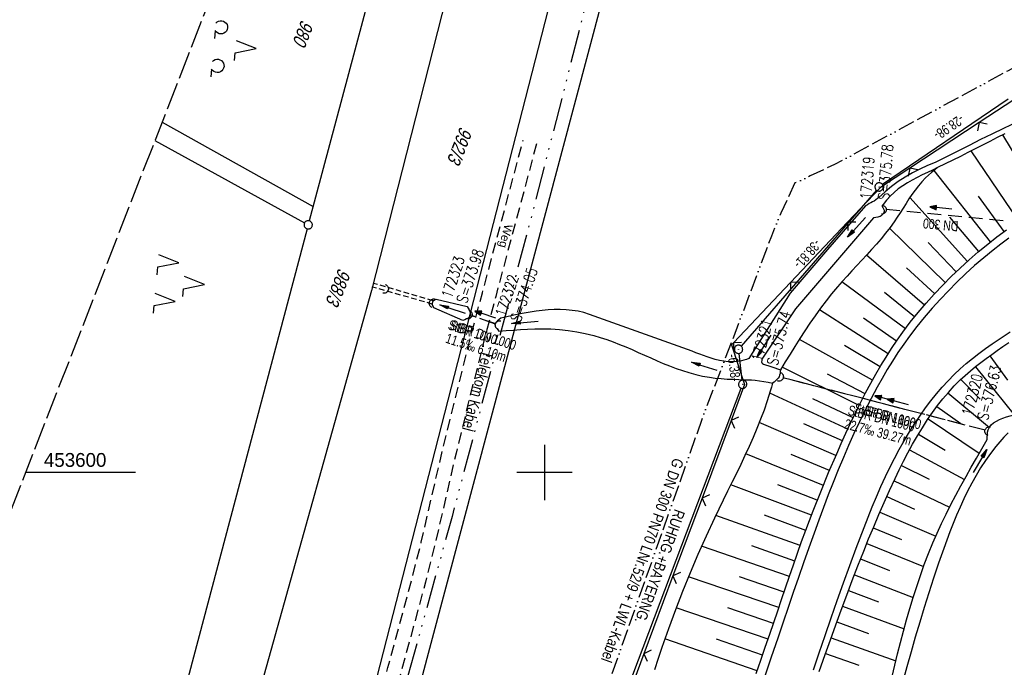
# Model space of a CAD drawing. Extents: x 508935 to 509681, y 453001 to 454023.
# Tile 17 of 36: x 509105 to 509283, y 453565 to 453682. Entities that reach past the tile are written whole.
import ezdxf
from ezdxf.enums import TextEntityAlignment as Align

# ---------------------------------------------------------------- set-up
doc = ezdxf.new("R2010")
doc.units = 0
doc.header["$LTSCALE"] = 10
doc.header["$MEASUREMENT"] = 0
for name, pattern in [('ACAD_ISO13W100', [36, 12, -3, 12, -3, 0, -3, 0, -3]), ('ACAD_ISO14W100', [25.5, 12, -3, 0.5, -3, 0.5, -3, 0.5, -3]), ('AUSGEZOGEN', [0]), ('LT00', [0]), ('LT11', [0.3, 0.2, -0.1]), ('LT12', [0.4, 0.3, -0.1]), ('LT14', [0.6, 0.5, -0.1]), ('LT17', [0.15, 0.1, -0.05]), ('STRICHLINIE2', [0.375, 0.25, -0.125])]:
    doc.linetypes.add(name, pattern=pattern)
doc.layers.get('0').update_dxf_attribs({"linetype": 'LT00'})
for name, color, linetype in [('--EK_FBR', 1, 'LT00'), ('--EK_Halt-Pfeil', 4, 'LT00'), ('--EK_Haltung', 7, 'STRICHLINIE2'), ('--EK_Haltung-Text', 140, 'LT00'), ('--EK_Schacht-Text', 5, 'LT00'), ('--EL_DFK_AB_L', 21, 'LT00'), ('--EL_DFK_AB_P', 7, 'LT00'), ('--EL_Halt-Pfeil', 4, 'LT00'), ('--EL_Haltung', 182, 'STRICHLINIE2'), ('--EL_Haltung-Text', 182, 'LT00'), ('ABSTAND', 8, 'LT00'), ('DFK_AB_L', 21, 'LT00'), ('DFK_AB_P', 7, 'LT00'), ('DFK_FLUR_NR', 250, 'LT00'), ('DFK_GZPKT', 250, 'LT00'), ('DFK_KATASTER', 250, 'LT00'), ('DFK_NUTZUNG', 250, 'LT00'), ('DFK_TOPO-ANL', 252, 'LT00'), ('DL', 182, 'LT12'), ('DL_PFEIL', 201, 'LT00'), ('DL_TEXT', 182, 'LT00'), ('FELDWEG_TEXT', 250, 'Continuous'), ('GASLTG', 250, 'ACAD_ISO13W100'), ('GASLTG_TEXT', 250, 'Continuous'), ('PFEIL', 140, 'AUSGEZOGEN'), ('TELEKOM', 210, 'ACAD_ISO14W100'), ('TELEKOM_TEXT', 210, 'Continuous'), ('V118_AFBR_BAB', 250, 'LT00'), ('V118_BOESCH', 250, 'LT00'), ('V118_BOSCHUNG', 250, 'LT00'), ('V118_BR_WID', 30, 'LT17'), ('V118_FELDWEG', 250, 'LT11'), ('V118_GRABEN', 250, 'LT00'), ('V118_RASTER', 250, 'LT00'), ('V118_UK_DURCH', 182, 'LT00'), ('V118_ZAUN', 40, 'LT00')]:
    doc.layers.add(name, color=color, linetype=linetype)
doc.layers.add('-BLATT_118-RAND', color=7, linetype='LT14', plot=False)
doc.styles.add('Beschrift', font='ARIAL.TTF')
doc.styles.add('Haltungsbeschriftung', font='ARIAL.TTF', dxfattribs={"width": 0.75})
doc.styles.add('schachtbeschriftung', font='romans.shx', dxfattribs={"width": 0.75, "height": 2})
doc.styles.get("Standard").update_dxf_attribs({"font": 'ARIAL.TTF'})
doc.styles.add('Versorgungsltg', font='ARIAL.TTF', dxfattribs={"width": 0.8, "height": 2})

# ---------------------------------------------------------------- blocks, each defined once
blk = doc.blocks.new('SYMB7010')
at = {"color": 0, "linetype": 'ByBlock'}
for points in [[(-0.031408, 0.499213), (-0.093728, 0.49134), (-0.15457, 0.475719), (-0.212975, 0.452595), (-0.268021, 0.422333), (-0.31884, 0.385411), (-0.36463, 0.342411), (-0.40467, 0.29401), (-0.438329, 0.240973), (-0.465074, 0.184136), (-0.484486, 0.124395), (-0.496256, 0.062692), (-0.5002, 0)], [(-0.5002, 0), (-0.496256, -0.062692), (-0.484486, -0.124395), (-0.465075, -0.184136), (-0.438329, -0.240973), (-0.404671, -0.29401), (-0.36463, -0.342411), (-0.31884, -0.385411), (-0.268021, -0.422333), (-0.212975, -0.452595), (-0.154571, -0.475719), (-0.093728, -0.49134), (-0.031408, -0.499213), (0.031408, -0.499213)], [(0.5002, 0), (0.496256, 0.062692), (0.484485, 0.124395), (0.465074, 0.184136), (0.438329, 0.240973), (0.40467, 0.29401), (0.36463, 0.342411), (0.31884, 0.385411), (0.268021, 0.422333), (0.212975, 0.452595), (0.15457, 0.475719), (0.093728, 0.49134), (0.031408, 0.499213), (-0.031408, 0.499213)], [(0.031408, -0.499213), (0.093728, -0.491341), (0.15457, -0.475719), (0.212975, -0.452595), (0.268021, -0.422333), (0.31884, -0.385411), (0.36463, -0.342411), (0.404671, -0.294011), (0.438329, -0.240974), (0.465075, -0.184136), (0.484486, -0.124395), (0.496256, -0.062692), (0.500201, 0)]]:
    blk.add_lwpolyline(points, dxfattribs=at)
blk = doc.blocks.new('SYMB0003')
at = {"color": 0, "linetype": 'ByBlock'}
for p, q in [((-0.015712, 0), (0.010166, 0.012015)), ((0, -0.021257), (-0.015712, 0)), ((0.010166, 0.012015), (0, -0.021257))]:
    blk.add_line(p, q, dxfattribs=at)
for points in [[(-0.031395, 0.499013), (-0.093691, 0.491144), (-0.154509, 0.475528), (-0.21289, 0.452414), (-0.267913, 0.422164), (-0.318712, 0.385257), (-0.364484, 0.342274), (-0.404509, 0.293893), (-0.438154, 0.240877), (-0.464888, 0.184062), (-0.484292, 0.124345), (-0.496058, 0.062667), (-0.5, 0)], [(-0.5, 0), (-0.496058, -0.062667), (-0.484292, -0.124345), (-0.464888, -0.184062), (-0.438154, -0.240877), (-0.404509, -0.293893), (-0.364485, -0.342274), (-0.318712, -0.385257), (-0.267914, -0.422164), (-0.21289, -0.452414), (-0.154509, -0.475529), (-0.093691, -0.491144), (-0.031395, -0.499014), (0.031395, -0.499014)], [(0.5, 0), (0.496057, 0.062667), (0.484292, 0.124345), (0.464888, 0.184062), (0.438153, 0.240877), (0.404509, 0.293893), (0.364484, 0.342274), (0.318712, 0.385257), (0.267913, 0.422164), (0.21289, 0.452414), (0.154509, 0.475528), (0.093691, 0.491144), (0.031395, 0.499013), (-0.031395, 0.499013)], [(0.031395, -0.499014), (0.093691, -0.491144), (0.154509, -0.475529), (0.21289, -0.452414), (0.267914, -0.422164), (0.318712, -0.385257), (0.364485, -0.342274), (0.404509, -0.293893), (0.438154, -0.240877), (0.464889, -0.184062), (0.484292, -0.124345), (0.496058, -0.062667), (0.5, 0)]]:
    blk.add_lwpolyline(points, dxfattribs=at)
blk = doc.blocks.new('SYMB7221')
at = {"color": 0, "linetype": 'ByBlock'}
for p, q in [((0, 0.435), (-0.11, 0.065)), ((0.11, 0.065), (0, 0.435)), ((0.25, 0.065), (0.11, 0.065)), ((-0.35, -0.065), (-0.46, -0.435)), ((0.35, -0.065), (0.24, -0.435))]:
    blk.add_line(p, q, dxfattribs=at)
for points in [[(-0.1, -0.435), (-0.24, -0.435), (-0.35, -0.065)], [(0.6, -0.435), (0.46, -0.435), (0.35, -0.065)]]:
    blk.add_lwpolyline(points, dxfattribs=at)
blk = doc.blocks.new('SYMB7201')
at = {"color": 0, "linetype": 'ByBlock'}
for p, q in [((0, 0.385), (-0.11, 0.015)), ((-0.255, -0.385), (-0.115, -0.385)), ((0.445, -0.385), (0.585, -0.385))]:
    blk.add_line(p, q, dxfattribs=at)
for points in [[(0.25, 0.015), (0.11, 0.015), (0, 0.385)], [(-0.393816, -0.383308), (-0.416239, -0.362945), (-0.432849, -0.337617), (-0.442589, -0.308936), (-0.444836, -0.27873), (-0.439449, -0.248923), (-0.426769, -0.221415), (-0.407606, -0.197958), (-0.38318, -0.180047), (-0.355047, -0.168823), (-0.325, -0.165), (-0.294953, -0.168823), (-0.26682, -0.180047), (-0.242394, -0.197959), (-0.223231, -0.221415), (-0.210551, -0.248923), (-0.205164, -0.27873), (-0.207411, -0.308936), (-0.21715, -0.337617), (-0.233761, -0.362945), (-0.256184, -0.383308)], [(0.306185, -0.383308), (0.283761, -0.362945), (0.267151, -0.337617), (0.257411, -0.308936), (0.255164, -0.27873), (0.260552, -0.248923), (0.273231, -0.221415), (0.292394, -0.197958), (0.31682, -0.180047), (0.344953, -0.168823), (0.375, -0.165), (0.405047, -0.168823), (0.43318, -0.180047), (0.457606, -0.197959), (0.476769, -0.221415), (0.489449, -0.248923), (0.494836, -0.27873), (0.492589, -0.308936), (0.48285, -0.337617), (0.466239, -0.362945), (0.443816, -0.383308)]]:
    blk.add_lwpolyline(points, dxfattribs=at)
blk = doc.blocks.new('Pfreil3')
at = {"layer": 'PFEIL'}
blk.add_hatch(color=256, dxfattribs=at).paths.add_polyline_path([(-1.55, 0.27), (-1.55, -0.27), (0, 0)])
for p, q in [((-1.55, 0), (-4.83, 0)), ((-1.55, -0.27), (-1.55, 0.27)), ((-1.55, 0.27), (0, 0)), ((0, 0), (-1.55, -0.27))]:
    blk.add_line(p, q, dxfattribs=at)
blk = doc.blocks.new('SYMB1107')
at = {"color": 0, "linetype": 'ByBlock'}
for points in [[(-0.2, 0), (-0.196157, 0.039018), (-0.184776, 0.076537), (-0.166294, 0.111114), (-0.141421, 0.141421), (-0.111114, 0.166294), (-0.076537, 0.184776), (-0.039018, 0.196157), (0, 0.2)], [(0, 0.2), (0.039018, 0.196157), (0.076537, 0.184776), (0.111114, 0.166294), (0.141421, 0.141421), (0.166294, 0.111114), (0.184776, 0.076537), (0.196157, 0.039018), (0.2, 0)]]:
    blk.add_lwpolyline(points, dxfattribs=at)
blk = doc.blocks.new('SYMB0011')
at = {"color": 0, "linetype": 'ByBlock'}
for p, q in [((0.5, 0), (-0.5, 0)), ((0, 0.5), (0, -0.5))]:
    blk.add_line(p, q, dxfattribs=at)
blk = doc.blocks.new('SYMB0024')
at = {"color": 0, "linetype": 'ByBlock'}
for p, q in [((-0.5, 0.5), (0, 0)), ((0, 0), (0.5, 0.5))]:
    blk.add_line(p, q, dxfattribs=at)
blk = doc.blocks.new('SYMB0070')
at = {"color": 0, "linetype": 'ByBlock'}
for p, q in [((-0.5, 0), (0.2, 0)), ((0.5, 0), (0.2, 0.1)), ((0.2, 0.1), (0.2, 0)), ((0.468, 0), (0.21, 0.086)), ((0.21, 0.086), (0.21, -0.086)), ((0.21, -0.086), (0.468, 0)), ((0.22, -0.072), (0.437, 0)), ((0.23, -0.058), (0.405, 0)), ((0.24, -0.045), (0.374, 0)), ((0.342, 0), (0.25, 0.031)), ((0.25, 0.031), (0.25, -0.031)), ((0.25, -0.031), (0.342, 0)), ((0.26, -0.017), (0.31, 0)), ((0.27, -0.003), (0.279, 0))]:
    blk.add_line(p, q, dxfattribs=at)
for points in [[(0.2, 0), (0.2, -0.1), (0.5, 0)], [(0.437, 0), (0.22, 0.072), (0.22, -0.072)], [(0.405, 0), (0.23, 0.058), (0.23, -0.058)], [(0.374, 0), (0.24, 0.045), (0.24, -0.045)], [(0.31, 0), (0.26, 0.017), (0.26, -0.017)], [(0.279, 0), (0.27, 0.003), (0.27, -0.003)]]:
    blk.add_lwpolyline(points, dxfattribs=at)

msp = doc.modelspace()

# ---------------------------------------------------------------- linework, layer by layer
at = {"layer": '--EK_FBR', "linetype": 'LT11', "flags": 128}
for points in [[(509143.62, 453475.69), (509144.83, 453479.77), (509146.73, 453483.58), (509148.95, 453487.73), (509151.86, 453493.33), (509153.89, 453497.38), (509155.56, 453502.35), (509157.34, 453509.45), (509159.3, 453517.13), (509161.83, 453527.4), (509165.24, 453540.57), (509169.42, 453556.31), (509171.72, 453564.74), (509173.9, 453572.66), (509176.09, 453580.77), (509177.75, 453587.37), (509181.6, 453604.05), (509183.97, 453613.72), (509186.85, 453625.22), (509188.8, 453632.45), (509196.17, 453660.08)], [(509198.58, 453659.43), (509191.21, 453631.81), (509189.27, 453624.59), (509186.4, 453613.12), (509184.03, 453603.47), (509180.18, 453586.79), (509178.51, 453580.14), (509176.31, 453572), (509174.13, 453564.07), (509169.67, 453547.81), (509164.45, 453527.34), (509161.31, 453514.99), (509158.74, 453504.14), (509157.75, 453500.56), (509158.4, 453500.2), (509157.85, 453498.55), (509157.24, 453498.49), (509156.1, 453495.51), (509153.88, 453491.12), (509151.64, 453487.23), (509149.67, 453483.89), (509147.59, 453479.39), (509147.3, 453478.66), (509146.4, 453475.59)]]:
    msp.add_lwpolyline(points, dxfattribs=at)
at = {"layer": '--EK_FBR', "color": 2}
for points in [[(509283.93, 453642.32), (509282.51, 453641.27), (509281.11, 453640.19), (509279.41, 453638.8), (509277.76, 453637.38), (509276.14, 453635.9), (509274.55, 453634.39), (509273.01, 453632.84), (509271.52, 453631.28), (509270.07, 453629.67), (509268.66, 453628.03), (509267.3, 453626.36), (509266, 453624.64), (509264.94, 453623.16), (509263.91, 453621.66), (509262.93, 453620.13), (509261.98, 453618.58), (509261.05, 453617), (509260.16, 453615.42), (509259.05, 453613.35), (509257.97, 453611.25), (509256.94, 453609.14), (509255.95, 453607.01), (509254.98, 453604.87), (509254.05, 453602.71), (509253.11, 453600.45), (509252.2, 453598.18), (509251.31, 453595.91), (509250.44, 453593.62), (509249.59, 453591.33), (509248.76, 453589.03), (509247.8, 453586.35), (509246.86, 453583.66), (509245.92, 453580.97), (509244.99, 453578.28), (509244.07, 453575.58), (509243.16, 453572.89), (509242.24, 453570.19), (509240.94, 453566.39), (509239.65, 453562.59)], [(509248.62, 453564.27), (509249.66, 453567.35), (509250.74, 453570.53), (509251.83, 453573.69), (509252.93, 453576.86), (509254.05, 453580.01), (509255.19, 453583.17), (509256.35, 453586.31), (509257.06, 453588.18), (509257.77, 453590.05), (509258.5, 453591.9), (509259.25, 453593.76), (509260.03, 453595.6), (509260.83, 453597.43), (509261.67, 453599.24), (509262.46, 453600.89), (509263.29, 453602.52), (509264.15, 453604.14), (509265.05, 453605.73), (509265.99, 453607.3), (509266.97, 453608.85), (509267.99, 453610.37), (509268.91, 453611.67), (509269.87, 453612.94), (509270.87, 453614.18), (509271.9, 453615.39), (509272.98, 453616.56), (509274.09, 453617.69), (509275.16, 453618.7), (509276.26, 453619.67), (509277.38, 453620.61), (509278.54, 453621.52), (509279.72, 453622.4), (509280.92, 453623.25), (509282, 453623.99), (509283.09, 453624.71), (509284.2, 453625.4)]]:
    msp.add_lwpolyline(points, dxfattribs=at)
at = {"layer": '--EK_Haltung', "color": 81}
msp.add_line((509261.78, 453647.57), (509282.99, 453645.52), dxfattribs=at)
at = {"layer": '--EK_Haltung'}
for p, q in [((509191.22, 453626.86), (509186.85, 453628.3)), ((509279.68, 453607.61), (509243.12, 453617.11))]:
    msp.add_line(p, q, dxfattribs=at)
at = {"layer": '--EL_DFK_AB_L'}
for p, q in [((509283.83, 453667.49), (509261.11, 453652.03)), ((509260, 453651.04), (509235.58, 453622.83)), ((509235.75, 453616.66), (509235.18, 453621.51)), ((509187.99, 453489.48), (509235.57, 453615.22))]:
    msp.add_line(p, q, dxfattribs=at)
at = {"layer": '--EL_Haltung'}
for p, q in [((509261.78, 453647.57), (509282.99, 453645.52)), ((509191.22, 453626.86), (509186.85, 453628.3)), ((509279.68, 453607.61), (509243.12, 453617.11))]:
    msp.add_line(p, q, dxfattribs=at)
at = {"layer": '-BLATT_118-RAND'}
msp.add_lwpolyline([(509270.78, 454022.55), (508935.15, 453160.59), (509345.16, 453000.94), (509680.8, 453862.9), (509270.78, 454022.55)], dxfattribs=at)
at = {"layer": 'DFK_AB_L'}
for p, q in [((509283.83, 453667.49), (509261.11, 453652.03)), ((509260, 453651.04), (509235.58, 453622.83)), ((509235.75, 453616.66), (509235.18, 453621.51)), ((509187.99, 453489.48), (509235.57, 453615.22))]:
    msp.add_line(p, q, dxfattribs=at)
at = {"layer": 'DFK_KATASTER'}
for p, q in [((509184.58, 453747), (509157.51, 453645.48)), ((509224.05, 453736.52), (509159.1, 453492.62)), ((509187.89, 453708.07), (509168.76, 453632.87)), ((509155.85, 453508.92), (509203.43, 453694.21)), ((509129.61, 453660), (509156.66, 453645.12)), ((509157.13, 453644.03), (509124.85, 453522.42)), ((509168.76, 453632.87), (509142.74, 453539.71))]:
    msp.add_line(p, q, dxfattribs=at)
at = {"layer": 'DFK_TOPO-ANL'}
msp.add_line((509130.91, 453663.33), (509158.2, 453648.08), dxfattribs=at)
at = {"layer": 'DL'}
for p, q in [((509191.16, 453626.81), (509186.91, 453628.34)), ((509279.68, 453607.61), (509243.12, 453617.11))]:
    msp.add_line(p, q, dxfattribs=at)
at = {"layer": 'GASLTG', "ltscale": 0.025, "flags": 128}
msp.add_lwpolyline([(509459.38, 453949.11), (509450.2, 453919.85), (509421.35, 453829.74), (509387.43, 453752.09), (509387.15, 453749.69), (509386.64, 453747.99), (509386.11, 453746.64), (509385.69, 453745.92), (509384.19, 453743.86), (509374.9, 453735.13), (509347.99, 453710.57), (509336.99, 453701.01), (509323.7, 453693.59), (509283.73, 453672.57), (509252.46, 453655.66), (509248.05, 453653.59), (509245.29, 453652.33), (509242.73, 453646.85), (509241.02, 453642.69), (509234.18, 453624.45), (509228.88, 453610.74), (509200.15, 453529.41), (509193.92, 453514.6), (509160.39, 453424.95), (509155.13, 453408.75), (509155.36, 453404.52), (509170.12, 453341.46), (509176.16, 453307.48), (509192.32, 453255.42), (509195.12, 453180.84), (509226.67, 453135.57), (509237.82, 453121.89), (509240.24, 453119.27), (509241.22, 453115.74), (509239.95, 453112.7), (509210.11, 453054.13), (509209.86, 453053.62)], dxfattribs=at)
at = {"layer": 'TELEKOM', "ltscale": 0.05, "flags": 128}
msp.add_lwpolyline([(509300.78, 454010.87), (509291.73, 453975.52), (509272.11, 453911.23), (509250.35, 453836.57), (509232.18, 453778.85), (509223.52, 453747.55), (509215.27, 453715.17), (509204.55, 453673.1), (509197.12, 453644.21), (509183.31, 453592.01), (509173.2, 453555.5), (509160.41, 453506.78), (509157.11, 453496.28), (509153.19, 453486.55), (509148.24, 453477.49), (509145.56, 453471.27), (509141.44, 453459.12), (509131.13, 453424.89), (509125.22, 453403.89), (509116.57, 453375.3), (509112.37, 453362.45), (509111.95, 453360.5), (509112.23, 453356.32), (509112.09, 453353.67), (509113.63, 453350.47), (509116.14, 453345.73), (509121.3, 453341.41), (509129.53, 453336.39), (509141.66, 453330.9), (509153.94, 453325.88), (509157, 453324.35), (509159.24, 453322.4), (509161.19, 453319.47), (509162.03, 453317.24), (509161.17, 453314.83), (509156.71, 453308.29), (509150.71, 453300.06), (509140.79, 453288.33), (509131.59, 453277.04), (509119.02, 453260.56), (509103.24, 453241.43), (509086.9, 453221.45), (509073.64, 453205.1), (509060.53, 453189.49), (509045.45, 453170.2), (509029.41, 453151.11), (509012.15, 453130.6)], dxfattribs=at)
at = {"layer": 'V118_AFBR_BAB', "color": 0}
for points in [[(509283.93, 453642.32), (509282.51, 453641.27), (509281.11, 453640.19), (509279.41, 453638.8), (509277.76, 453637.38), (509276.14, 453635.9), (509274.55, 453634.39), (509273.01, 453632.84), (509271.52, 453631.28), (509270.07, 453629.67), (509268.66, 453628.03), (509267.3, 453626.36), (509266, 453624.64), (509264.94, 453623.16), (509263.91, 453621.66), (509262.93, 453620.13), (509261.98, 453618.58), (509261.05, 453617), (509260.16, 453615.42), (509259.05, 453613.35), (509257.97, 453611.25), (509256.94, 453609.14), (509255.95, 453607.01), (509254.98, 453604.87), (509254.05, 453602.71), (509253.11, 453600.45), (509252.2, 453598.18), (509251.31, 453595.91), (509250.44, 453593.62), (509249.59, 453591.33), (509248.76, 453589.03), (509247.8, 453586.35), (509246.86, 453583.66), (509245.92, 453580.97), (509244.99, 453578.28), (509244.07, 453575.58), (509243.16, 453572.89), (509242.24, 453570.19), (509240.94, 453566.39), (509239.65, 453562.59)], [(509248.62, 453564.27), (509249.66, 453567.35), (509250.74, 453570.53), (509251.83, 453573.69), (509252.93, 453576.86), (509254.05, 453580.01), (509255.19, 453583.17), (509256.35, 453586.31), (509257.06, 453588.18), (509257.77, 453590.05), (509258.5, 453591.9), (509259.25, 453593.76), (509260.03, 453595.6), (509260.83, 453597.43), (509261.67, 453599.24), (509262.46, 453600.89), (509263.29, 453602.52), (509264.15, 453604.14), (509265.05, 453605.73), (509265.99, 453607.3), (509266.97, 453608.85), (509267.99, 453610.37), (509268.91, 453611.67), (509269.87, 453612.94), (509270.87, 453614.18), (509271.9, 453615.39), (509272.98, 453616.56), (509274.09, 453617.69), (509275.16, 453618.7), (509276.26, 453619.67), (509277.38, 453620.61), (509278.54, 453621.52), (509279.72, 453622.4), (509280.92, 453623.25), (509282, 453623.99), (509283.09, 453624.71), (509284.2, 453625.4)]]:
    msp.add_lwpolyline(points, dxfattribs=at)
at = {"layer": 'V118_BOESCH'}
for points in [[(509271.07, 453655.11), (509270.51, 453654.65), (509269.95, 453654.19), (509269.41, 453653.72), (509268.89, 453653.23), (509268.22, 453652.53), (509267.6, 453651.79), (509267, 453651.03), (509266.44, 453650.24), (509265.9, 453649.43), (509265.37, 453648.61), (509264.84, 453647.78), (509264.32, 453646.95), (509263.78, 453646.13), (509263.24, 453645.31), (509262.47, 453644.26), (509261.68, 453643.23), (509260.85, 453642.22), (509260, 453641.24), (509259.13, 453640.27), (509258.25, 453639.31), (509257.36, 453638.36), (509256.47, 453637.41), (509255.58, 453636.46), (509254.7, 453635.5), (509253.83, 453634.54), (509252.98, 453633.56), (509251.92, 453632.29), (509250.9, 453630.99), (509249.91, 453629.67), (509248.94, 453628.32), (509248, 453626.96), (509247.08, 453625.58), (509246.18, 453624.19), (509245.29, 453622.78), (509244.4, 453621.37), (509243.53, 453619.96), (509242.66, 453618.54)], [(509238.29, 453563.65), (509239.11, 453566.02), (509239.93, 453568.39), (509240.75, 453570.76), (509241.46, 453572.85), (509242.17, 453574.95), (509242.88, 453577.04), (509243.59, 453579.13), (509244.3, 453581.23), (509245.03, 453583.31), (509245.76, 453585.4), (509246.5, 453587.48), (509247.26, 453589.56), (509248.58, 453593.04), (509249.95, 453596.5), (509251.37, 453599.95), (509252.83, 453603.37), (509253.65, 453605.23), (509254.48, 453607.07), (509255.34, 453608.91), (509256.21, 453610.74), (509257.11, 453612.56), (509258.04, 453614.36), (509259, 453616.15), (509259.89, 453617.73), (509260.81, 453619.3), (509261.76, 453620.85), (509262.74, 453622.38), (509263.75, 453623.88), (509264.8, 453625.36), (509266.14, 453627.14), (509267.53, 453628.88), (509268.98, 453630.57), (509270.46, 453632.23), (509271.99, 453633.84), (509273.54, 453635.41), (509275.13, 453636.94), (509276.76, 453638.42), (509278.42, 453639.87), (509280.12, 453641.27), (509281.8, 453642.58), (509283.51, 453643.85)], [(509249.69, 453563.97), (509250.77, 453567.06), (509251.72, 453569.75), (509252.68, 453572.43), (509253.65, 453575.11), (509254.64, 453577.78), (509255.65, 453580.45), (509256.67, 453583.11), (509257.72, 453585.76), (509258.61, 453587.97), (509259.52, 453590.17), (509260.45, 453592.36), (509261.4, 453594.54), (509262.38, 453596.71), (509263.38, 453598.87), (509264.14, 453600.44), (509264.91, 453602), (509265.71, 453603.55), (509266.54, 453605.08), (509267.41, 453606.59), (509268.31, 453608.07), (509269.26, 453609.54), (509270.14, 453610.82), (509271.06, 453612.07), (509272.03, 453613.29), (509273.03, 453614.47), (509274.08, 453615.62), (509275.17, 453616.71), (509276.07, 453617.54), (509276.99, 453618.35), (509277.93, 453619.12), (509278.89, 453619.88), (509279.86, 453620.61), (509280.85, 453621.33), (509281.85, 453622.04), (509282.88, 453622.76), (509283.92, 453623.46)], [(509241.25, 453616.12), (509241.04, 453615.39), (509240.83, 453614.66), (509240.29, 453612.96), (509239.71, 453611.27), (509239.08, 453609.6), (509238.42, 453607.95), (509237.72, 453606.3), (509236.99, 453604.67), (509236.25, 453603.04), (509235.48, 453601.42), (509234.7, 453599.81), (509233.91, 453598.19), (509233.11, 453596.58), (509232.32, 453594.97), (509231.53, 453593.36), (509230.75, 453591.75), (509229.22, 453588.47), (509227.76, 453585.16), (509226.34, 453581.84), (509224.99, 453578.49), (509223.69, 453575.13), (509222.44, 453571.74), (509221.25, 453568.34), (509220.57, 453566.33), (509219.91, 453564.31)]]:
    msp.add_lwpolyline(points, dxfattribs=at)
at = {"layer": 'V118_BOSCHUNG'}
for p, q in [((509290.46, 453648.43), (509282.84, 453661.02)), ((509285.75, 453645.42), (509277.11, 453658.11)), ((509280.65, 453641.69), (509270.44, 453654.6)), ((509276.45, 453638.14), (509266.07, 453649.7)), ((509283.11, 453643.55), (509278.46, 453649.96)), ((509278.53, 453639.96), (509273.3, 453646.16)), ((509272.45, 453634.31), (509262.4, 453644.16)), ((509274.41, 453636.25), (509269.34, 453641.57)), ((509268.69, 453630.24), (509258.19, 453639.25)), ((509270.54, 453632.31), (509265.45, 453636.97)), ((509265.24, 453625.96), (509253.77, 453634.48)), ((509266.92, 453628.12), (509261.45, 453632.5)), ((509262.14, 453621.46), (509249.7, 453629.37)), ((509263.66, 453623.75), (509257.66, 453627.86)), ((509259.3, 453616.68), (509246.08, 453624.04)), ((509260.68, 453619.09), (509254.27, 453622.91)), ((509280.49, 453621.07), (509283.69, 453616.69)), ((509256.87, 453612.08), (509242.98, 453619.03)), ((509277.9, 453619.1), (509284.89, 453610.41)), ((509257.96, 453614.21), (509251.17, 453617.77)), ((509275.27, 453616.81), (509278.74, 453613.24)), ((509254.82, 453607.81), (509240.73, 453614.35)), ((509255.8, 453609.89), (509248.54, 453613.28)), ((509272.93, 453614.36), (509280.42, 453608.14)), ((509270.93, 453611.89), (509275.25, 453608.85)), ((509269.38, 453609.71), (509278.61, 453603.45)), ((509252.68, 453603.03), (509238.85, 453609.01)), ((509253.86, 453605.69), (509246.89, 453608.8)), ((509267.61, 453606.93), (509272.44, 453604.02)), ((509266.01, 453604.1), (509275.92, 453598.71)), ((509250.42, 453597.64), (509236.39, 453603.36)), ((509251.53, 453600.34), (509244.6, 453603.25)), ((509264.55, 453601.27), (509269.56, 453598.76)), ((509248.27, 453592.24), (509233.7, 453597.77)), ((509249.33, 453594.95), (509242.2, 453597.75)), ((509263.19, 453598.45), (509273.24, 453593.7)), ((509261.89, 453595.64), (509266.92, 453593.37)), ((509246.24, 453586.75), (509230.98, 453592.23)), ((509247.24, 453589.51), (509239.79, 453592.25)), ((509260.65, 453592.82), (509270.73, 453588.45)), ((509259.44, 453589.99), (509264.52, 453587.87)), ((509244.29, 453581.19), (509228.41, 453586.66)), ((509245.26, 453583.97), (509237.47, 453586.71)), ((509258.29, 453587.17), (509268.54, 453583)), ((509257.15, 453584.34), (509262.36, 453582.27)), ((509242.37, 453575.55), (509226.03, 453581.09)), ((509243.33, 453578.37), (509235.27, 453581.12)), ((509256.05, 453581.49), (509266.66, 453577.4)), ((509254.96, 453578.64), (509260.39, 453576.6)), ((509240.43, 453569.84), (509223.84, 453575.53)), ((509241.4, 453572.69), (509233.16, 453575.5)), ((509253.9, 453575.79), (509265.02, 453571.7)), ((509252.87, 453572.95), (509258.56, 453570.88)), ((509251.84, 453570.1), (509263.53, 453565.91)), ((509238.46, 453564.14), (509221.8, 453569.91)), ((509239.44, 453566.98), (509231.12, 453569.86)), ((509250.83, 453567.24), (509256.83, 453565.13))]:
    msp.add_line(p, q, dxfattribs=at)
at = {"layer": 'V118_BR_WID'}
for p, q in [((509179.91, 453631.04), (509169.14, 453634.16)), ((509179.75, 453630.42), (509168.93, 453633.5))]:
    msp.add_line(p, q, dxfattribs=at)
at = {"layer": 'V118_FELDWEG', "flags": 128}
for points in [[(509143.62, 453475.69), (509144.83, 453479.77), (509146.73, 453483.58), (509148.95, 453487.73), (509151.86, 453493.33), (509153.89, 453497.38), (509155.56, 453502.35), (509157.34, 453509.45), (509159.3, 453517.13), (509161.83, 453527.4), (509165.24, 453540.57), (509169.42, 453556.31), (509171.72, 453564.74), (509173.9, 453572.66), (509176.09, 453580.77), (509177.75, 453587.37), (509181.6, 453604.05), (509183.97, 453613.72), (509186.85, 453625.22), (509188.8, 453632.45), (509196.17, 453660.08)], [(509198.58, 453659.43), (509191.21, 453631.81), (509189.27, 453624.59), (509186.4, 453613.12), (509184.03, 453603.47), (509180.18, 453586.79), (509178.51, 453580.14), (509176.31, 453572), (509174.13, 453564.07), (509169.67, 453547.81), (509164.45, 453527.34), (509161.31, 453514.99), (509158.74, 453504.14), (509157.75, 453500.56), (509158.4, 453500.2), (509157.85, 453498.55), (509157.24, 453498.49), (509156.1, 453495.51), (509153.88, 453491.12), (509151.64, 453487.23), (509149.67, 453483.89), (509147.59, 453479.39), (509147.3, 453478.66), (509146.4, 453475.59)]]:
    msp.add_lwpolyline(points, dxfattribs=at)
at = {"layer": 'V118_GRABEN'}
for p, q in [((509180.45, 453631.32), (509186.07, 453630.02)), ((509185.29, 453627.45), (509180, 453629.75))]:
    msp.add_line(p, q, dxfattribs=at)
for points in [[(509285.5, 453663.36), (509282.97, 453662.17), (509280.89, 453661.17), (509278.83, 453660.16), (509276.77, 453659.13), (509274.72, 453658.09), (509272.67, 453657.05), (509270.62, 453656), (509269.22, 453655.46), (509267.85, 453654.84), (509266.51, 453654.15), (509265.21, 453653.4), (509263.95, 453652.57), (509262.73, 453651.68), (509261.57, 453650.73), (509260.45, 453649.72), (509260.18, 453649.49), (509259.9, 453649.27), (509259.6, 453649.06), (509259.32, 453648.9), (509259.02, 453648.75), (509258.72, 453648.6), (509258.37, 453648.39), (509258.03, 453648.17), (509251.2, 453640.3), (509244.41, 453632.39), (509236.97, 453620.56), (509236.52, 453620.41), (509236.07, 453620.28), (509235.62, 453620.16), (509234.84, 453620.03), (509234.04, 453619.99), (509233.24, 453620.01), (509232.44, 453620.1), (509231.64, 453620.24), (509230.86, 453620.43), (509230.15, 453620.64), (509229.45, 453620.87), (509228.75, 453621.12), (509228.07, 453621.38), (509227.38, 453621.64), (509226.69, 453621.9), (509208.14, 453628.56), (509207.12, 453628.88), (509206.08, 453629.12), (509205.02, 453629.29), (509203.95, 453629.39), (509202.86, 453629.44), (509201.77, 453629.43), (509200.68, 453629.37), (509199.6, 453629.28), (509198.52, 453629.14), (509197.44, 453628.98), (509196.37, 453628.79), (509195.31, 453628.59), (509194.26, 453628.36), (509193.21, 453628.13), (509192.16, 453627.9)], [(509283.19, 453661.2), (509281.85, 453660.53), (509280.52, 453659.85), (509279.2, 453659.18), (509277.87, 453658.49), (509276.53, 453657.81), (509275.19, 453657.13), (509273.83, 453656.45), (509272.46, 453655.78), (509271.07, 453655.11), (509270.14, 453654.67), (509269.22, 453654.24), (509268.29, 453653.79), (509267.38, 453653.33), (509266.48, 453652.85), (509265.61, 453652.35), (509264.77, 453651.81), (509263.96, 453651.24), (509263.2, 453650.62), (509262.49, 453649.95), (509261.84, 453649.23), (509261.25, 453648.45), (509261.02, 453648.11)], [(509261.02, 453648.11), (509261.18, 453647.88), (509261.31, 453647.64), (509261.39, 453647.41), (509261.41, 453647.17), (509261.35, 453646.96), (509261.23, 453646.75), (509261.07, 453646.56), (509260.88, 453646.41), (509260.68, 453646.29), (509260.46, 453646.2), (509260.24, 453646.14), (509259.88, 453646.06), (509259.51, 453646)], [(509259.51, 453646), (509245.4, 453629.55), (509239.32, 453620.46), (509239.28, 453620.21), (509239.27, 453619.98), (509239.33, 453619.79), (509239.44, 453619.67), (509239.59, 453619.59), (509239.78, 453619.52), (509239.97, 453619.46), (509240.57, 453619.28), (509241.12, 453619.09), (509241.65, 453618.91), (509242.16, 453618.72), (509242.66, 453618.54)], [(509180, 453629.75), (509179.75, 453630.42), (509179.91, 453631.04), (509180.45, 453631.32)], [(509186.07, 453630.02), (509186.24, 453629.7), (509186.4, 453629.38), (509186.53, 453629.08), (509186.61, 453628.79), (509186.63, 453628.52), (509186.58, 453628.29), (509186.43, 453628.08), (509186.21, 453627.9), (509185.94, 453627.74), (509185.62, 453627.59), (509185.29, 453627.45)], [(509192.16, 453627.9), (509191.83, 453627.66), (509191.54, 453627.42), (509191.29, 453627.18), (509191.12, 453626.93), (509191.06, 453626.67), (509191.1, 453626.45), (509191.21, 453626.22), (509191.38, 453625.99), (509191.58, 453625.76), (509191.8, 453625.52)], [(509191.8, 453625.52), (509193.09, 453625.63), (509194.39, 453625.74), (509195.68, 453625.83), (509196.98, 453625.9), (509198.27, 453625.95), (509199.57, 453625.96), (509201.15, 453625.93), (509202.73, 453625.83), (509204.3, 453625.66), (509205.86, 453625.43), (509207.4, 453625.13), (509208.93, 453624.76), (509210.11, 453624.41), (509211.27, 453624.03), (509212.43, 453623.6), (509213.57, 453623.15), (509214.71, 453622.68), (509215.84, 453622.19), (509216.97, 453621.69), (509218.1, 453621.19), (509219.23, 453620.68), (509220.36, 453620.19), (509221.49, 453619.71), (509222.64, 453619.24), (509223.79, 453618.8), (509224.95, 453618.4), (509226.13, 453618.03), (509227.35, 453617.7), (509228.59, 453617.42), (509229.83, 453617.2), (509230.89, 453617.06), (509231.95, 453616.96), (509233.02, 453616.88), (509234.09, 453616.83), (509235.16, 453616.8), (509236.23, 453616.76), (509236.85, 453616.74), (509237.46, 453616.71), (509238.08, 453616.66), (509238.88, 453616.57), (509239.67, 453616.44), (509240.46, 453616.28), (509241.25, 453616.12)], [(509242.66, 453618.54), (509242.63, 453618.21), (509242.59, 453617.88), (509242.52, 453617.57), (509242.41, 453617.28), (509242.24, 453617.01), (509242.03, 453616.77), (509241.79, 453616.54), (509241.52, 453616.33), (509241.25, 453616.12)], [(509280.04, 453605.93), (509280.05, 453606.39), (509280.06, 453606.84), (509280.11, 453607.28), (509280.21, 453607.68), (509280.44, 453608.17), (509280.77, 453608.6), (509281.19, 453608.96), (509281.69, 453609.28), (509282.25, 453609.56), (509282.87, 453609.8), (509283.52, 453610.02), (509284.2, 453610.22), (509284.89, 453610.41)], [(509262.84, 453563.08), (509263.34, 453565.14), (509263.85, 453567.2), (509264.37, 453569.25), (509264.91, 453571.29), (509265.47, 453573.33), (509266.05, 453575.36), (509266.65, 453577.38), (509267.29, 453579.38), (509267.96, 453581.38), (509268.67, 453583.35), (509269.42, 453585.31), (509270.22, 453587.26), (509270.98, 453589.01), (509271.78, 453590.74), (509272.62, 453592.46), (509273.48, 453594.17), (509274.37, 453595.87), (509275.28, 453597.56), (509276.21, 453599.24), (509277.16, 453600.92), (509278.11, 453602.59), (509279.08, 453604.26), (509280.04, 453605.93)], [(509283.83, 453607.17), (509283.06, 453606.36), (509282.32, 453605.52), (509281.6, 453604.67), (509280.62, 453603.42), (509279.7, 453602.13), (509278.83, 453600.8), (509278.01, 453599.44), (509277.23, 453598.05), (509276.49, 453596.63), (509275.79, 453595.19), (509275.13, 453593.73), (509274.49, 453592.25), (509273.88, 453590.76), (509273.29, 453589.25), (509272.73, 453587.74), (509272.18, 453586.22), (509271.24, 453583.56), (509270.34, 453580.9), (509269.48, 453578.23), (509268.64, 453575.56), (509267.83, 453572.89), (509267.04, 453570.21), (509266.27, 453567.54), (509265.52, 453564.86), (509264.78, 453562.18)]]:
    msp.add_lwpolyline(points, dxfattribs=at)
at = {"layer": 'V118_RASTER'}
for p, q in [((509200, 453605), (509200, 453595)), ((509126.11, 453600), (509106.25, 453600)), ((509205, 453600), (509195, 453600))]:
    msp.add_line(p, q, dxfattribs=at)
at = {"layer": 'V118_ZAUN'}
for p, q in [((509284.83, 453667.34), (509278.56, 453663.23)), ((509278.56, 453663.23), (509266.03, 453654.99)), ((509254.78, 453645.22), (509244.47, 453634.32)), ((509244.47, 453634.32), (509234.17, 453623.42)), ((509233.74, 453609.37), (509228.49, 453595.32)), ((509228.49, 453595.32), (509223.23, 453581.27)), ((509223.23, 453581.27), (509217.98, 453567.22)), ((509217.98, 453567.22), (509212.72, 453553.17))]:
    msp.add_line(p, q, dxfattribs=at)
for points in [[(509266.03, 453654.99), (509260.72, 453651.5), (509254.78, 453645.22)], [(509234.17, 453623.42), (509233.83, 453623.06), (509236.17, 453615.86), (509233.74, 453609.37)]]:
    msp.add_lwpolyline(points, dxfattribs=at)

# ---------------------------------------------------------------- block references
at = {"layer": '--EK_Halt-Pfeil', "zscale": 4}
for p, xscale, yscale, rotation in [((509271.66, 453647.8), 3.999999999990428, 3.999999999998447, 174.7536544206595), ((509189.35, 453628.53), 3.999999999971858, 4, 161.7337800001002), ((509261.65, 453613.33), 3.999999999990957, 4, 165.4311200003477)]:
    msp.add_blockref('SYMB0070', p, dxfattribs=dict(at, xscale=xscale, yscale=yscale, rotation=rotation))
at = {"layer": '--EL_DFK_AB_P', "xscale": 1.500000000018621, "yscale": 1.5, "zscale": 1.5, "rotation": 264.7377099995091}
for p in [(509260.49, 453651.61), (509235.09, 453622.26), (509235.84, 453615.92)]:
    msp.add_blockref('SYMB0003', p, dxfattribs=at)
at = {"layer": '--EL_Halt-Pfeil', "zscale": 4}
for p, xscale, yscale, rotation in [((509271.66, 453647.8), 3.999999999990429, 3.999999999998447, 174.7536544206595), ((509189.35, 453628.53), 3.999999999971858, 4, 161.7337800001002), ((509261.65, 453613.33), 3.999999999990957, 4, 165.4311200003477)]:
    msp.add_blockref('SYMB0070', p, dxfattribs=dict(at, xscale=xscale, yscale=yscale, rotation=rotation))
at = {"layer": 'DFK_AB_P', "xscale": 1.500000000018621, "yscale": 1.5, "zscale": 1.5, "rotation": 264.7377099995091}
for p in [(509260.49, 453651.61), (509235.09, 453622.26), (509235.84, 453615.92)]:
    msp.add_blockref('SYMB0003', p, dxfattribs=at)
at = {"layer": 'DFK_GZPKT', "xscale": 1.500000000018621, "yscale": 1.5, "zscale": 1.5, "rotation": 264.7377099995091}
msp.add_blockref('SYMB7010', (509157.32, 453644.76), dxfattribs=at)
at = {"layer": 'DFK_NUTZUNG', "xscale": 10.00000000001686, "yscale": 10, "zscale": 10, "rotation": 264.7377100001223}
for name, p in [('SYMB7201', (509144.09, 453676.97)), ('SYMB7221', (509134.24, 453634.35))]:
    msp.add_blockref(name, p, dxfattribs=at)
at = {"layer": 'DL_PFEIL', "yscale": 4, "zscale": 4}
for p, xscale, rotation in [((509189.35, 453628.53), 3.999999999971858, 161.7337800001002), ((509263.89, 453612.74), 3.999999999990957, 165.4311200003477)]:
    msp.add_blockref('SYMB0070', p, dxfattribs=dict(at, xscale=xscale, rotation=rotation))
at = {"layer": 'PFEIL'}
for p, rotation in [((509254.78, 453642.5), 227.4142872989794), ((509181.11, 453630.29), 161.9181567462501), ((509194.05, 453626.93), 184.6989748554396), ((509238.39, 453620.76), 237.4231316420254), ((509226.58, 453619.93), 162.3125055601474), ((509279.99, 453604.12), 58.61138095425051)]:
    msp.add_blockref('Pfreil3', p, dxfattribs=dict(at, rotation=rotation))
at = {"layer": 'V118_BR_WID', "xscale": 0.09999999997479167, "yscale": 0.09999999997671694, "zscale": 0.1, "rotation": 248.7249100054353}
for p in [(509169.14, 453634.16), (509168.93, 453633.5), (509179.91, 453631.04), (509179.75, 453630.42)]:
    msp.add_blockref('SYMB0011', p, dxfattribs=at)
at = {"layer": 'V118_UK_DURCH', "zscale": 4}
for p, xscale, yscale, rotation in [((509260.98, 453647.49), 3.999999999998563, 3.999999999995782, 264.3765163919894), ((509171.01, 453633.18), 4.000000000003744, 4.000000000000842, 253.7186016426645), ((509179.98, 453630.56), 4.000000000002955, 4.00000000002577, 72.71871663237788), ((509186.14, 453628.53), 4.000000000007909, 3.99999999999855, 255.5968768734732), ((509191.93, 453626.62), 3.999999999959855, 3.999999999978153, 76.1456325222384), ((509242.4, 453617.3), 4.000000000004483, 4, 248.7249100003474), ((509280.4, 453607.42), 4.000000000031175, 3.999999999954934, 75.63907029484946)]:
    msp.add_blockref('SYMB1107', p, dxfattribs=dict(at, xscale=xscale, yscale=yscale, rotation=rotation))
at = {"layer": 'V118_ZAUN', "yscale": 2.099999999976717, "zscale": 2.1}
for p, xscale, rotation in [((509278.56, 453663.23), 2.100000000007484, 213.2994199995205), ((509266.03, 453654.99), 2.100000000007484, 213.2994199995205), ((509254.78, 453645.22), 2.099999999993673, 226.6059399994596), ((509244.47, 453634.32), 2.099999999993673, 226.6059399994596), ((509234.17, 453623.42), 2.099999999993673, 226.6059399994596), ((509233.74, 453609.37), 2.099999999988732, 249.4872699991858), ((509228.49, 453595.32), 2.099999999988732, 249.4872699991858), ((509223.23, 453581.27), 2.099999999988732, 249.4872699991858), ((509217.98, 453567.22), 2.099999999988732, 249.4872699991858)]:
    msp.add_blockref('SYMB0024', p, dxfattribs=dict(at, xscale=xscale, rotation=rotation))

# ---------------------------------------------------------------- texts
at = {"layer": '--EK_Haltung-Text', "style": 'Haltungsbeschriftung', "width": 0.75}
for s, rotation, p in [('DN 300', 174.7537, (509274.89, 453645.35)), ('StBR DN 1000', -18.2662, (509182.79, 453625.92)), ('11.5‰ 6.10m', -18.2662, (509181.99, 453623.49)), ('StBR DN 1000', -14.5689, (509254.72, 453610.44)), ('22.7‰ 39.27m', -14.5689, (509254.08, 453607.96))]:
    msp.add_text(s, height=1.8, rotation=rotation, dxfattribs=at).set_placement(p)
at = {"layer": '--EK_Schacht-Text', "style": 'schachtbeschriftung', "width": 0.75}
for s, rotation, p in [('S=375.78', 85.6669, (509262.3, 453649.24)), ('172319', 85.6669, (509259.07, 453649.3)), ('172323', 71.7592, (509183.24, 453631.33)), ('S=373.98', 71.7592, (509185.97, 453630.43)), ('172322', 71.7338, (509192.96, 453627.98)), ('S=374.05', 71.7338, (509195.69, 453627.07)), ('S=375.74', 75.438, (509242.11, 453619.18)), ('172321', 75.438, (509239.32, 453619.91)), ('172320', 75.4311, (509277.33, 453610.03)), ('S=376.63', 75.4311, (509280.12, 453609.3))]:
    msp.add_text(s, height=2, rotation=rotation, dxfattribs=at).set_placement(p)
at = {"layer": '--EL_Haltung-Text', "style": 'Haltungsbeschriftung', "width": 0.75}
for s, rotation, p in [('DN 300', 174.7537, (509274.89, 453645.35)), ('StBR DN 1000', -18.2662, (509182.79, 453625.92)), ('StBR DN 1000', -14.5689, (509255.85, 453610.84))]:
    msp.add_text(s, height=1.8, rotation=rotation, dxfattribs=at).set_placement(p)
at = {"layer": 'ABSTAND', "width": 0.75}
for s, rotation, p in [(' -28.98-', -145.7728, (509275.53, 453665.11)), (' -38.81-', -130.8732, (509249.21, 453642.7)), (' -6.38-', -83.2528, (509233.06, 453621.79))]:
    msp.add_text(s, height=1.8, rotation=rotation, dxfattribs=at).set_placement(p)
at = {"layer": 'DFK_FLUR_NR', "oblique": 13.754, "width": 0.75}
for s, p in [('980', (509156.1, 453681.96)), ('992/3', (509184.8, 453662.66)), ('988/3', (509162.83, 453637.06))]:
    msp.add_text(s, height=2.5, rotation=248.7249, dxfattribs=at).set_placement(p)
at = {"layer": 'DL_TEXT', "style": 'Haltungsbeschriftung', "width": 0.75}
for rotation, p in [(-18.2662, (509182.44, 453625.91)), (-14.5689, (509257.97, 453610.34))]:
    msp.add_text('StBR 1000', height=1.8, rotation=rotation, dxfattribs=at).set_placement(p)
at = {"layer": 'FELDWEG_TEXT', "insert": (509192.39, 453645.09), "char_height": 1.5, "attachment_point": 7, "rotation": 255.8665, "style": 'Beschrift'}
msp.add_mtext('Weg', dxfattribs=at)
at = {"layer": 'GASLTG_TEXT', "insert": (509219.27, 453583.53), "char_height": 2, "attachment_point": 5, "rotation": 250.2249, "style": 'Versorgungsltg'}
msp.add_mtext('{\\fArial|b0|i0|c238|p34;RUHRG.+BAYERNG.\\PG DN 300} {\\fArial|b0|i0|c238|p34;PN70 LNr.52/9 + LWL-Kabel}', dxfattribs=at)
at = {"layer": 'TELEKOM_TEXT', "style": 'Versorgungsltg', "width": 0.8}
msp.add_text('Telekom Kabel', height=2, rotation=255.0562, dxfattribs=at).set_placement((509187.01, 453614.98), align=Align.CENTER)
at = {"layer": 'V118_RASTER', "width": 0.969}
msp.add_text(' 453600', height=2.5, rotation=0.0009, dxfattribs=at).set_placement((509108.61, 453601))

doc.saveas('drawing.dxf')
